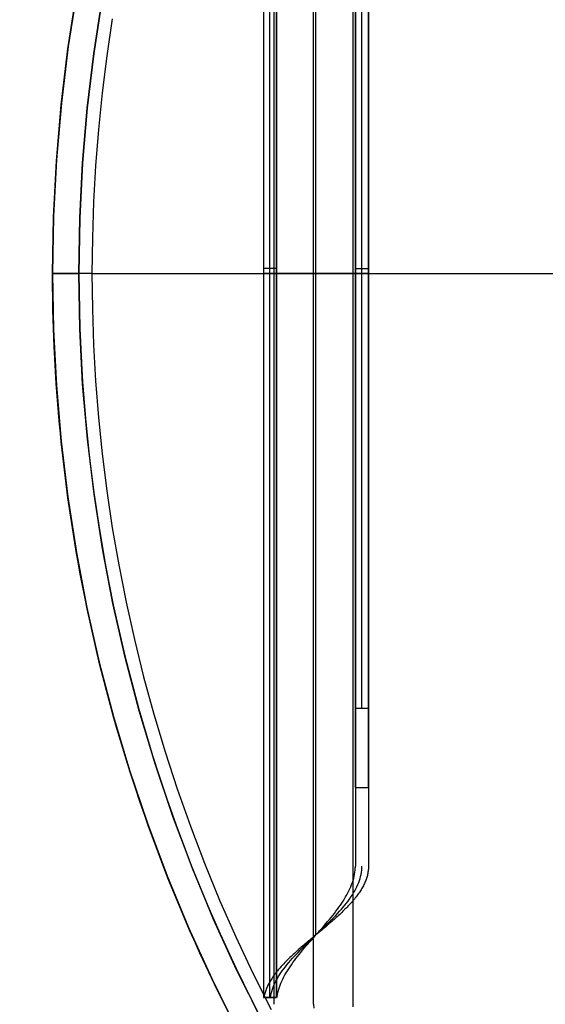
# Model space of a CAD drawing. Header units: millimetres. Extents: x -356 to 356, y -410 to 410.
# Tile 23 of 126: x -64 to -44, y -28 to 10. Entities that reach past the tile are written whole.
import ezdxf

# ---------------------------------------------------------------- set-up
doc = ezdxf.new("R2010")
doc.units = ezdxf.units.MM
doc.header["$MEASUREMENT"] = 0
doc.layers.add('1', color=7, linetype='Continuous')

msp = doc.modelspace()

# ---------------------------------------------------------------- linework, layer by layer
at = {"layer": '1', "color": 252}
for points in [[(-62.5, 0), (-62.464, 2.134), (-62.354, 4.265), (-62.172, 6.392), (-61.918, 8.51), (-61.591, 10.619), (-61.193, 12.716), (-60.723, 14.798), (-60.182, 16.862), (-59.572, 18.907), (-58.891, 20.93), (-58.142, 22.928), (-57.326, 24.9), (-56.442, 26.843), (-55.493, 28.754), (-54.479, 30.632)], [(-61.5, 0), (-61.464, 2.108), (-61.356, 4.213), (-61.175, 6.313), (-60.923, 8.406), (-60.599, 10.489), (-60.204, 12.56), (-59.738, 14.616), (-59.202, 16.655), (-58.596, 18.674), (-57.922, 20.671), (-57.179, 22.644), (-56.37, 24.591), (-55.494, 26.508), (-54.553, 28.394), (-53.548, 30.247)], [(-53.607, 30.142), (-54.605, 28.294), (-55.539, 26.413), (-56.408, 24.502), (-57.212, 22.562), (-57.949, 20.595), (-58.618, 18.605), (-59.219, 16.593), (-59.751, 14.561), (-60.214, 12.513), (-60.606, 10.449), (-60.927, 8.374), (-61.178, 6.289), (-61.357, 4.197), (-61.464, 2.1), (-61.5, 0)], [(-61.5, 0), (-61.464, 2.1), (-61.357, 4.197), (-61.178, 6.289), (-60.927, 8.374), (-60.606, 10.449), (-60.214, 12.513), (-59.751, 14.561), (-59.219, 16.593), (-58.618, 18.605), (-57.949, 20.595), (-57.212, 22.562), (-56.408, 24.502), (-55.539, 26.413), (-54.605, 28.294), (-53.607, 30.142)], [(-55.289, 29.143), (-56.266, 27.211), (-57.175, 25.245), (-58.015, 23.249), (-58.785, 21.225), (-59.485, 19.176), (-60.114, 17.104), (-60.671, 15.011), (-61.154, 12.9), (-61.564, 10.774), (-61.901, 8.635), (-62.163, 6.485), (-62.35, 4.328), (-62.462, 2.165), (-62.5, 0)], [(-62.5, 0), (-62.463, 2.143), (-62.353, 4.283), (-62.17, 6.418), (-61.913, 8.545), (-61.584, 10.663), (-61.182, 12.768), (-60.708, 14.858), (-60.163, 16.93), (-59.547, 18.983), (-58.862, 21.013), (-58.107, 23.019), (-57.283, 24.997), (-56.393, 26.947), (-55.436, 28.864)], [(-54.475, 27.935), (-54.475, -27.565)], [(-54.475, 27.935), (-54.475, -27.565)], [(-54.475, 27.935), (-54.475, -27.565)], [(-54.225, -27.565), (-54.225, 27.935)], [(-54.062, -27.823), (-54.062, 27.776)], [(-53.975, 27.935), (-53.975, -27.565)], [(-53.975, -27.565), (-53.975, 27.935)], [(-53.975, 27.935), (-53.975, -27.565)], [(-52.562, -27.823), (-52.562, 27.776)], [(-52.562, -27.823), (-52.562, 27.776)], [(-51.062, -27.823), (-51.062, 27.776)], [(-52.475, -25.18), (-52.475, 25.551)], [(-52.475, -25.18), (-52.475, 25.551)], [(-50.975, 22.935), (-50.975, -22.565)], [(-50.475, 22.935), (-50.475, -22.565)], [(-50.975, -19.565), (-50.975, 19.935)], [(-50.475, -19.565), (-50.475, 19.935)], [(-50.975, -16.565), (-50.975, 16.935)], [(-50.725, -16.565), (-50.725, 16.935)], [(-50.475, 16.935), (-50.475, -16.565)], [(-60.226, 9.686), (-60.436, 8.277), (-60.611, 6.875), (-60.753, 5.481), (-60.862, 4.095), (-60.939, 2.719), (-60.985, 1.354), (-61, 0), (-60.985, -1.354), (-60.939, -2.719), (-60.862, -4.095), (-60.753, -5.481), (-60.611, -6.875), (-60.436, -8.277), (-60.226, -9.686), (-59.982, -11.1), (-59.702, -12.518), (-59.386, -13.939), (-59.034, -15.362), (-58.645, -16.785), (-58.22, -18.207), (-57.756, -19.627), (-57.256, -21.043), (-56.717, -22.454), (-56.141, -23.858), (-55.527, -25.254), (-54.875, -26.641), (-54.185, -28.017)], [(-60.226, 9.686), (-60.436, 8.277), (-60.611, 6.875), (-60.753, 5.481), (-60.862, 4.095), (-60.939, 2.719), (-60.985, 1.354), (-61, 0), (-60.985, -1.354), (-60.939, -2.719), (-60.862, -4.095), (-60.753, -5.481), (-60.611, -6.875), (-60.436, -8.277), (-60.226, -9.686), (-59.982, -11.1), (-59.702, -12.518), (-59.386, -13.939), (-59.034, -15.362), (-58.645, -16.785), (-58.22, -18.207), (-57.756, -19.627), (-57.256, -21.043), (-56.717, -22.454), (-56.141, -23.858), (-55.527, -25.254), (-54.875, -26.641), (-54.185, -28.017)], [(-53.975, 0.185), (-54.475, 0.185)], [(-50.975, 0.185), (-50.475, 0.185)], [(-62.5, 0), (-62.464, -2.134), (-62.354, -4.265), (-62.172, -6.392), (-61.918, -8.51), (-61.591, -10.619), (-61.193, -12.716), (-60.723, -14.798), (-60.182, -16.862), (-59.572, -18.907), (-58.891, -20.93), (-58.142, -22.928), (-57.326, -24.9), (-56.442, -26.843), (-55.493, -28.754)], [(-55.518, -28.706), (-56.224, -27.296), (-56.892, -25.875), (-57.521, -24.445), (-58.112, -23.006), (-58.663, -21.56), (-59.177, -20.109), (-59.651, -18.655), (-60.087, -17.197), (-60.486, -15.739), (-60.846, -14.282), (-61.17, -12.826), (-61.457, -11.373), (-61.707, -9.924), (-61.922, -8.481), (-62.102, -7.045), (-62.247, -5.616), (-62.359, -4.196), (-62.438, -2.786), (-62.485, -1.387), (-62.5, 0)], [(-55.436, -28.864), (-56.393, -26.946), (-57.283, -24.997), (-58.107, -23.019), (-58.862, -21.013), (-59.547, -18.983), (-60.163, -16.93), (-60.708, -14.858), (-61.182, -12.768), (-61.584, -10.663), (-61.913, -8.545), (-62.17, -6.418), (-62.353, -4.283), (-62.463, -2.143), (-62.5, 0)], [(-62.5, 0), (-61.5, 0)], [(-61.5, 0), (-61.485, -1.365), (-61.439, -2.742), (-61.361, -4.129), (-61.251, -5.526), (-61.108, -6.932), (-60.931, -8.345), (-60.72, -9.765), (-60.473, -11.191), (-60.191, -12.62), (-59.873, -14.053), (-59.518, -15.487), (-59.126, -16.922), (-58.697, -18.356), (-58.23, -19.788), (-57.725, -21.215), (-57.182, -22.638), (-56.601, -24.054), (-55.982, -25.461), (-55.325, -26.86), (-54.629, -28.247)], [(-61.5, 0), (-61.464, -2.1), (-61.357, -4.197), (-61.178, -6.289), (-60.927, -8.374), (-60.606, -10.449), (-60.214, -12.513), (-59.751, -14.561), (-59.219, -16.593), (-58.618, -18.605), (-57.949, -20.595), (-57.212, -22.562), (-56.408, -24.502), (-55.539, -26.413), (-54.605, -28.294)], [(-54.553, -28.394), (-55.494, -26.508), (-56.37, -24.591), (-57.179, -22.644), (-57.922, -20.671), (-58.596, -18.674), (-59.202, -16.655), (-59.738, -14.616), (-60.204, -12.56), (-60.599, -10.489), (-60.923, -8.406), (-61.175, -6.313), (-61.356, -4.213), (-61.464, -2.108), (-61.5, 0)], [(-61, 0), (-28, 0)], [(-61, 0), (-28, 0)], [(-50.475, -16.565), (-50.975, -16.565)], [(-50.975, -19.565), (-50.475, -19.565)], [(-54.475, -27.565), (-53.975, -27.565)], [(-53.975, -27.565), (-54.475, -27.565)], [(-51.061, -27.924), (-51.062, -27.823)]]:
    msp.add_lwpolyline(points, dxfattribs=at)
at = {"layer": '1', "color": 252, "extrusion": (0, 1, 0)}
for points in [[(54.475, -529.777), (54.474, -529.708), (54.47, -529.639), (54.464, -529.57), (54.456, -529.501), (54.445, -529.433), (54.432, -529.365), (54.417, -529.298), (54.399, -529.231), (54.379, -529.165), (54.357, -529.1), (54.332, -529.035), (54.306, -528.972), (54.277, -528.909), (54.246, -528.847), (54.213, -528.787), (54.177, -528.727), (54.14, -528.669), (54.101, -528.612), (54.06, -528.557), (54.017, -528.503), (53.972, -528.45), (53.925, -528.4), (53.877, -528.35), (53.827, -528.303), (53.775, -528.257), (53.722, -528.213), (53.667, -528.171), (53.611, -528.131), (53.553, -528.092), (53.495, -528.056), (53.435, -528.022), (53.373, -527.99), (53.311, -527.96), (53.248, -527.932), (53.184, -527.907), (53.119, -527.883), (53.053, -527.862), (52.987, -527.843), (52.92, -527.827), (52.852, -527.813), (52.784, -527.801), (52.716, -527.791), (52.647, -527.784), (52.578, -527.779), (52.509, -527.777), (52.44, -527.777), (52.371, -527.779), (52.302, -527.784), (52.234, -527.791), (52.165, -527.801), (52.097, -527.813), (52.03, -527.827), (51.963, -527.843), (51.896, -527.862), (51.831, -527.883), (51.766, -527.907), (51.701, -527.932), (51.638, -527.96), (51.576, -527.99), (51.515, -528.022), (51.455, -528.056), (51.396, -528.092), (51.339, -528.131), (51.282, -528.171), (51.228, -528.213), (51.175, -528.257), (51.123, -528.303), (51.073, -528.35), (51.024, -528.4), (50.978, -528.45), (50.933, -528.503), (50.89, -528.557), (50.849, -528.612), (50.809, -528.669), (50.772, -528.727), (50.737, -528.787), (50.704, -528.847), (50.673, -528.909), (50.644, -528.972), (50.617, -529.035), (50.593, -529.1), (50.571, -529.165), (50.551, -529.231), (50.533, -529.298), (50.518, -529.365), (50.504, -529.433), (50.494, -529.501), (50.485, -529.57), (50.48, -529.639), (50.476, -529.708), (50.475, -529.777)], [(53.975, -529.777), (53.974, -529.725), (53.971, -529.673), (53.967, -529.622), (53.96, -529.57), (53.952, -529.519), (53.943, -529.468), (53.931, -529.418), (53.918, -529.368), (53.903, -529.318), (53.886, -529.269), (53.868, -529.221), (53.848, -529.173), (53.826, -529.126), (53.803, -529.08), (53.778, -529.034), (53.752, -528.99), (53.724, -528.946), (53.694, -528.903), (53.663, -528.862), (53.631, -528.821), (53.598, -528.782), (53.563, -528.744), (53.526, -528.707), (53.489, -528.671), (53.45, -528.637), (53.41, -528.604), (53.369, -528.572), (53.327, -528.542), (53.284, -528.513), (53.24, -528.486), (53.195, -528.461), (53.149, -528.437), (53.102, -528.414), (53.055, -528.393), (53.007, -528.374), (52.958, -528.357), (52.909, -528.341), (52.859, -528.327), (52.809, -528.314), (52.758, -528.304), (52.707, -528.295), (52.656, -528.288), (52.604, -528.282), (52.552, -528.279), (52.501, -528.277), (52.449, -528.277), (52.397, -528.279), (52.345, -528.282), (52.294, -528.288), (52.243, -528.295), (52.192, -528.304), (52.141, -528.314), (52.091, -528.327), (52.041, -528.341), (51.992, -528.357), (51.943, -528.374), (51.895, -528.393), (51.847, -528.414), (51.801, -528.437), (51.755, -528.461), (51.71, -528.486), (51.666, -528.513), (51.623, -528.542), (51.581, -528.572), (51.54, -528.604), (51.5, -528.637), (51.461, -528.671), (51.423, -528.707), (51.387, -528.744), (51.352, -528.782), (51.318, -528.821), (51.286, -528.862), (51.255, -528.903), (51.226, -528.946), (51.198, -528.99), (51.171, -529.034), (51.147, -529.08), (51.123, -529.126), (51.102, -529.173), (51.082, -529.221), (51.063, -529.269), (51.047, -529.318), (51.032, -529.368), (51.018, -529.418), (51.007, -529.468), (50.997, -529.519), (50.989, -529.57), (50.983, -529.622), (50.978, -529.673), (50.976, -529.725), (50.975, -529.777)], [(61, -42.419), (61.051, -42.418), (61.102, -42.416), (61.153, -42.411), (61.204, -42.405), (61.255, -42.397), (61.305, -42.388), (61.355, -42.377), (61.405, -42.364), (61.454, -42.349), (61.502, -42.333), (61.55, -42.315), (61.598, -42.295), (61.644, -42.274), (61.69, -42.251), (61.735, -42.227), (61.779, -42.201), (61.823, -42.173), (61.865, -42.145), (61.906, -42.114), (61.947, -42.083), (61.986, -42.05), (62.024, -42.015), (62.061, -41.98), (62.096, -41.943), (62.131, -41.905), (62.164, -41.866), (62.195, -41.826), (62.225, -41.784), (62.254, -41.742), (62.282, -41.699), (62.307, -41.654), (62.332, -41.609), (62.355, -41.563), (62.376, -41.517), (62.395, -41.469), (62.413, -41.422), (62.43, -41.373), (62.444, -41.324), (62.457, -41.274), (62.469, -41.224), (62.478, -41.174), (62.486, -41.123), (62.492, -41.073), (62.497, -41.022), (62.499, -40.97), (62.5, -40.919)], [(61, -41.419), (61.017, -41.419), (61.034, -41.418), (61.051, -41.417), (61.068, -41.415), (61.085, -41.412), (61.102, -41.409), (61.118, -41.405), (61.135, -41.401), (61.151, -41.396), (61.167, -41.39), (61.183, -41.384), (61.199, -41.378), (61.215, -41.371), (61.23, -41.363), (61.245, -41.355), (61.26, -41.346), (61.274, -41.337), (61.288, -41.328), (61.302, -41.318), (61.316, -41.307), (61.329, -41.296), (61.341, -41.285), (61.354, -41.273), (61.365, -41.26), (61.377, -41.248), (61.388, -41.235), (61.398, -41.221), (61.408, -41.208), (61.418, -41.193), (61.427, -41.179), (61.436, -41.164), (61.444, -41.149), (61.452, -41.134), (61.459, -41.118), (61.465, -41.103), (61.471, -41.087), (61.477, -41.07), (61.481, -41.054), (61.486, -41.038), (61.49, -41.021), (61.493, -41.004), (61.495, -40.987), (61.497, -40.97), (61.499, -40.953), (61.5, -40.936), (61.5, -40.919)], [(51.062, -530), (51.063, -530.052), (51.066, -530.104), (51.071, -530.156), (51.077, -530.208), (51.085, -530.259), (51.095, -530.31), (51.106, -530.361), (51.12, -530.411), (51.135, -530.461), (51.152, -530.51), (51.17, -530.559), (51.191, -530.607), (51.213, -530.654), (51.236, -530.701), (51.261, -530.746), (51.288, -530.791), (51.316, -530.835), (51.346, -530.877), (51.377, -530.919), (51.41, -530.96), (51.444, -530.999), (51.479, -531.037), (51.516, -531.074), (51.554, -531.11), (51.593, -531.144), (51.633, -531.177), (51.674, -531.209), (51.717, -531.239), (51.76, -531.268), (51.805, -531.295), (51.85, -531.32), (51.897, -531.344), (51.944, -531.366), (51.991, -531.387), (52.04, -531.406), (52.089, -531.423), (52.139, -531.439), (52.189, -531.453), (52.239, -531.465), (52.291, -531.475), (52.342, -531.484), (52.394, -531.49), (52.445, -531.495), (52.497, -531.499), (52.549, -531.5), (52.601, -531.499), (52.653, -531.497), (52.705, -531.493), (52.757, -531.487), (52.809, -531.48), (52.86, -531.47), (52.911, -531.459), (52.961, -531.446), (53.011, -531.431), (53.06, -531.415), (53.109, -531.397), (53.157, -531.377), (53.205, -531.355), (53.251, -531.332), (53.297, -531.308), (53.342, -531.281), (53.386, -531.253), (53.429, -531.224), (53.471, -531.193), (53.512, -531.161), (53.552, -531.127), (53.59, -531.092), (53.628, -531.056), (53.664, -531.018), (53.698, -530.98), (53.732, -530.94), (53.764, -530.898), (53.794, -530.856), (53.823, -530.813), (53.85, -530.769), (53.876, -530.724), (53.901, -530.678), (53.923, -530.631), (53.944, -530.583), (53.964, -530.535), (53.982, -530.486), (53.998, -530.436), (54.012, -530.386), (54.024, -530.336), (54.035, -530.285), (54.044, -530.233), (54.051, -530.182), (54.057, -530.13), (54.06, -530.078), (54.062, -530.026), (54.062, -529.974), (54.06, -529.922), (54.057, -529.87), (54.051, -529.818), (54.044, -529.767), (54.035, -529.715), (54.024, -529.664), (54.012, -529.614), (53.998, -529.564), (53.982, -529.514), (53.964, -529.465), (53.944, -529.417), (53.923, -529.369), (53.901, -529.322), (53.876, -529.276), (53.85, -529.231), (53.823, -529.187), (53.794, -529.144), (53.764, -529.102), (53.732, -529.06), (53.698, -529.02), (53.664, -528.982), (53.628, -528.944), (53.59, -528.908), (53.552, -528.873), (53.512, -528.839), (53.471, -528.807), (53.429, -528.776), (53.386, -528.747), (53.342, -528.719), (53.297, -528.692), (53.251, -528.668), (53.205, -528.645), (53.157, -528.623), (53.109, -528.603), (53.06, -528.585), (53.011, -528.569), (52.961, -528.554), (52.911, -528.541), (52.86, -528.53), (52.809, -528.52), (52.757, -528.513), (52.705, -528.507), (52.653, -528.503), (52.601, -528.501), (52.549, -528.5), (52.497, -528.501), (52.445, -528.505), (52.394, -528.51), (52.342, -528.516), (52.291, -528.525), (52.239, -528.535), (52.189, -528.547), (52.139, -528.561), (52.089, -528.577), (52.04, -528.594), (51.991, -528.613), (51.944, -528.634), (51.897, -528.656), (51.85, -528.68), (51.805, -528.705), (51.76, -528.732), (51.717, -528.761), (51.674, -528.791), (51.633, -528.823), (51.593, -528.856), (51.554, -528.89), (51.516, -528.926), (51.479, -528.963), (51.444, -529.001), (51.41, -529.04), (51.377, -529.081), (51.346, -529.123), (51.316, -529.165), (51.288, -529.209), (51.261, -529.254), (51.236, -529.299), (51.213, -529.346), (51.191, -529.393), (51.17, -529.441), (51.152, -529.49), (51.135, -529.539), (51.12, -529.589), (51.106, -529.639), (51.095, -529.69), (51.085, -529.741), (51.077, -529.792), (51.071, -529.844), (51.066, -529.896), (51.063, -529.948), (51.062, -530)], [(50.475, -529.777), (50.975, -529.777)], [(50.614, -529.043), (51.079, -529.227)], [(51.012, -528.412), (51.378, -528.753)], [(51.614, -527.971), (51.83, -528.423)], [(52.336, -527.781), (52.371, -528.28)], [(53.077, -527.87), (52.927, -528.346)], [(53.735, -528.223), (53.42, -528.612)], [(54.216, -528.793), (53.781, -529.039)], [(54.456, -529.5), (54.464, -529.569), (54.47, -529.638), (54.474, -529.707), (54.475, -529.777)], [(53.96, -529.569), (54.456, -529.5)], [(53.975, -529.777), (53.974, -529.725), (53.971, -529.673), (53.967, -529.621), (53.96, -529.569)], [(54.062, -530), (54.061, -529.948), (54.059, -529.897), (54.054, -529.845), (54.048, -529.794), (54.04, -529.742), (54.03, -529.692), (54.019, -529.641), (54.006, -529.591), (53.991, -529.541), (53.974, -529.492), (53.956, -529.444), (53.935, -529.396), (53.914, -529.349), (53.891, -529.303), (53.866, -529.257), (53.839, -529.213), (53.811, -529.169), (53.782, -529.127), (53.751, -529.085), (53.719, -529.045), (53.685, -529.005), (53.65, -528.967), (53.614, -528.93), (53.576, -528.895), (53.538, -528.86), (53.498, -528.827), (53.457, -528.796), (53.414, -528.766), (53.371, -528.737), (53.327, -528.71), (53.282, -528.684), (53.236, -528.66), (53.19, -528.638), (53.142, -528.617), (53.094, -528.597), (53.046, -528.58), (52.996, -528.564), (52.946, -528.55), (52.896, -528.538), (52.845, -528.527), (52.794, -528.518), (52.743, -528.511), (52.692, -528.506), (52.64, -528.502), (52.588, -528.5), (52.536, -528.5), (52.485, -528.502), (52.433, -528.506), (52.382, -528.511), (52.33, -528.518), (52.279, -528.527), (52.229, -528.538), (52.178, -528.55), (52.128, -528.564), (52.079, -528.58), (52.03, -528.597), (51.982, -528.617), (51.935, -528.638), (51.888, -528.66), (51.842, -528.684), (51.797, -528.71), (51.753, -528.737), (51.71, -528.766), (51.668, -528.796), (51.627, -528.827), (51.587, -528.86), (51.548, -528.895), (51.511, -528.93), (51.475, -528.967), (51.44, -529.005), (51.406, -529.045), (51.374, -529.085), (51.343, -529.127), (51.313, -529.169), (51.285, -529.213), (51.259, -529.257), (51.234, -529.303), (51.211, -529.349), (51.189, -529.396), (51.169, -529.444), (51.151, -529.492), (51.134, -529.541), (51.119, -529.591), (51.106, -529.641), (51.094, -529.692), (51.085, -529.742), (51.077, -529.794), (51.07, -529.845), (51.066, -529.897), (51.063, -529.948), (51.062, -530)]]:
    msp.add_lwpolyline(points, dxfattribs=at)
at = {"layer": '1', "color": 252, "extrusion": (1, 0, 0)}
for points in [[(0.185, -603.277), (0.185, -529.777)], [(0.185, -603.277), (0.185, -529.777)], [(0.185, -535.777), (0.185, -529.777)], [(0.185, -535.777), (0.185, -529.777)], [(0, -24.419), (0, -40.919)], [(0, -24.419), (0, -40.919)], [(-22.565, -529.777), (-16.565, -535.777)], [(-22.565, -529.777), (-16.565, -535.777)], [(-22.565, -529.777), (-16.565, -535.777)], [(-27.565, -529.777), (-27.565, -603.277)], [(-27.565, -603.277), (-27.565, -529.534)], [(-27.565, -603.277), (-27.565, -529.777)]]:
    msp.add_lwpolyline(points, dxfattribs=at)
at = {"layer": '1', "color": 252, "extrusion": (-0.116707, -0.06831, 0.990814)}
for points in [[(-0.871, -455.333), (-0.871, -73.759)], [(0.129, -455.333), (0.129, -73.759)], [(0.129, -455.333), (0.129, -73.759)], [(1.129, -455.333), (1.129, -73.759)]]:
    msp.add_lwpolyline(points, dxfattribs=at)
at = {"layer": '1', "color": 80}
msp.add_lwpolyline([(-52.562, -27.823), (-52.56, -27.975)], dxfattribs=at)
at = {"layer": '1', "color": 252}
for points in [[(-50.475, -22.565, -529.777), (-50.475, -22.604, -529.73), (-50.477, -22.643, -529.683), (-50.48, -22.682, -529.636), (-50.484, -22.721, -529.589), (-50.489, -22.76, -529.543), (-50.495, -22.799, -529.496), (-50.502, -22.838, -529.45), (-50.51, -22.877, -529.403), (-50.519, -22.916, -529.357), (-50.53, -22.955, -529.312), (-50.541, -22.994, -529.266), (-50.554, -23.033, -529.221), (-50.567, -23.072, -529.176), (-50.582, -23.112, -529.131), (-50.597, -23.151, -529.087), (-50.614, -23.19, -529.043), (-50.632, -23.229, -529), (-50.65, -23.268, -528.957), (-50.67, -23.307, -528.914), (-50.691, -23.346, -528.872), (-50.713, -23.385, -528.831), (-50.735, -23.424, -528.79), (-50.759, -23.463, -528.749), (-50.784, -23.502, -528.709), (-50.809, -23.541, -528.67), (-50.836, -23.58, -528.631), (-50.863, -23.619, -528.593), (-50.891, -23.658, -528.555), (-50.92, -23.697, -528.519), (-50.95, -23.737, -528.482), (-50.981, -23.776, -528.447), (-51.012, -23.815, -528.412), (-51.045, -23.854, -528.378), (-51.078, -23.893, -528.345), (-51.112, -23.932, -528.313), (-51.147, -23.971, -528.281), (-51.182, -24.01, -528.251), (-51.218, -24.049, -528.221), (-51.255, -24.088, -528.192), (-51.293, -24.127, -528.163), (-51.331, -24.166, -528.136), (-51.37, -24.205, -528.11), (-51.409, -24.244, -528.084), (-51.449, -24.283, -528.06), (-51.49, -24.322, -528.036), (-51.531, -24.362, -528.013), (-51.572, -24.401, -527.992), (-51.614, -24.44, -527.971), (-51.657, -24.479, -527.951), (-51.7, -24.518, -527.933), (-51.744, -24.557, -527.915), (-51.787, -24.596, -527.899), (-51.832, -24.635, -527.883), (-51.876, -24.674, -527.868), (-51.921, -24.713, -527.855), (-51.966, -24.752, -527.842), (-52.012, -24.791, -527.831), (-52.058, -24.83, -527.821), (-52.104, -24.869, -527.811), (-52.15, -24.908, -527.803), (-52.196, -24.947, -527.796), (-52.243, -24.987, -527.79), (-52.29, -25.026, -527.785), (-52.336, -25.065, -527.781), (-52.383, -25.104, -527.779), (-52.43, -25.143, -527.777), (-52.477, -25.182, -527.777), (-52.524, -25.221, -527.777), (-52.571, -25.26, -527.779), (-52.618, -25.299, -527.782), (-52.664, -25.338, -527.786), (-52.711, -25.377, -527.791), (-52.757, -25.416, -527.797), (-52.804, -25.455, -527.804), (-52.85, -25.494, -527.812), (-52.896, -25.533, -527.822), (-52.942, -25.572, -527.832), (-52.987, -25.612, -527.843), (-53.032, -25.651, -527.856), (-53.077, -25.69, -527.87), (-53.122, -25.729, -527.884), (-53.166, -25.768, -527.9), (-53.21, -25.807, -527.917), (-53.253, -25.846, -527.935), (-53.296, -25.885, -527.953), (-53.339, -25.924, -527.973), (-53.381, -25.963, -527.994), (-53.423, -26.002, -528.016), (-53.464, -26.041, -528.038), (-53.504, -26.08, -528.062), (-53.544, -26.119, -528.087), (-53.583, -26.158, -528.112), (-53.622, -26.197, -528.139), (-53.66, -26.237, -528.166), (-53.698, -26.276, -528.194), (-53.735, -26.315, -528.223), (-53.771, -26.354, -528.253), (-53.806, -26.393, -528.284), (-53.841, -26.432, -528.316), (-53.875, -26.471, -528.348), (-53.908, -26.51, -528.382), (-53.94, -26.549, -528.416), (-53.972, -26.588, -528.45), (-54.002, -26.627, -528.486), (-54.032, -26.666, -528.522), (-54.061, -26.705, -528.559), (-54.089, -26.744, -528.596), (-54.117, -26.783, -528.635), (-54.143, -26.822, -528.673), (-54.168, -26.862, -528.713), (-54.193, -26.901, -528.753), (-54.216, -26.94, -528.793), (-54.239, -26.979, -528.835), (-54.261, -27.018, -528.876), (-54.281, -27.057, -528.918), (-54.301, -27.096, -528.961), (-54.319, -27.135, -529.004), (-54.337, -27.174, -529.047), (-54.354, -27.213, -529.091), (-54.369, -27.252, -529.136), (-54.384, -27.291, -529.18), (-54.397, -27.33, -529.225), (-54.41, -27.369, -529.27), (-54.421, -27.408, -529.316), (-54.431, -27.447, -529.362), (-54.44, -27.487, -529.408), (-54.449, -27.526, -529.454), (-54.456, -27.565, -529.5)], [(-54.208, -27.565, -529.535), (-54.195, -27.487, -529.454), (-54.178, -27.408, -529.374), (-54.157, -27.33, -529.294), (-54.132, -27.252, -529.216), (-54.104, -27.174, -529.139), (-54.073, -27.096, -529.063), (-54.037, -27.018, -528.989), (-53.999, -26.94, -528.916), (-53.957, -26.862, -528.846), (-53.911, -26.783, -528.777), (-53.863, -26.705, -528.711), (-53.811, -26.627, -528.647), (-53.757, -26.549, -528.586), (-53.7, -26.471, -528.527), (-53.64, -26.393, -528.471), (-53.577, -26.315, -528.417), (-53.512, -26.237, -528.367), (-53.445, -26.158, -528.32), (-53.375, -26.08, -528.276), (-53.304, -26.002, -528.236), (-53.231, -25.924, -528.199), (-53.156, -25.846, -528.165), (-53.08, -25.768, -528.135), (-53.002, -25.69, -528.108), (-52.923, -25.612, -528.085), (-52.843, -25.533, -528.066), (-52.763, -25.455, -528.051), (-52.681, -25.377, -528.039), (-52.6, -25.299, -528.031), (-52.518, -25.221, -528.027), (-52.436, -25.143, -528.027), (-52.354, -25.065, -528.031), (-52.272, -24.987, -528.038), (-52.191, -24.908, -528.05), (-52.11, -24.83, -528.065), (-52.03, -24.752, -528.084), (-51.951, -24.674, -528.107), (-51.873, -24.596, -528.133), (-51.797, -24.518, -528.163), (-51.722, -24.44, -528.197), (-51.649, -24.362, -528.234), (-51.577, -24.283, -528.274), (-51.508, -24.205, -528.318), (-51.44, -24.127, -528.365), (-51.375, -24.049, -528.415), (-51.313, -23.971, -528.468), (-51.253, -23.893, -528.524), (-51.195, -23.815, -528.583), (-51.141, -23.737, -528.644), (-51.089, -23.658, -528.708), (-51.04, -23.58, -528.774), (-50.995, -23.502, -528.843), (-50.953, -23.424, -528.913), (-50.914, -23.346, -528.985), (-50.879, -23.268, -529.059), (-50.847, -23.19, -529.135), (-50.818, -23.112, -529.212), (-50.794, -23.033, -529.29), (-50.773, -22.955, -529.37), (-50.756, -22.877, -529.45), (-50.742, -22.799, -529.531), (-50.733, -22.721, -529.613), (-50.727, -22.643, -529.695), (-50.725, -22.565, -529.777)], [(-53.96, -27.565, -529.569), (-53.955, -27.526, -529.535), (-53.949, -27.487, -529.5), (-53.942, -27.447, -529.466), (-53.934, -27.408, -529.432), (-53.915, -27.33, -529.365), (-53.893, -27.252, -529.298), (-53.868, -27.174, -529.233), (-53.839, -27.096, -529.17), (-53.808, -27.018, -529.108), (-53.774, -26.94, -529.047), (-53.736, -26.861, -528.988), (-53.697, -26.783, -528.93), (-53.654, -26.705, -528.875), (-53.609, -26.627, -528.821), (-53.562, -26.549, -528.769), (-53.513, -26.471, -528.719), (-53.461, -26.393, -528.672), (-53.407, -26.314, -528.626), (-53.352, -26.236, -528.583), (-53.295, -26.158, -528.543), (-53.236, -26.08, -528.505), (-53.175, -26.002, -528.469), (-53.114, -25.924, -528.436), (-53.05, -25.846, -528.406), (-52.986, -25.768, -528.379), (-52.92, -25.689, -528.355), (-52.854, -25.611, -528.334), (-52.787, -25.533, -528.316), (-52.718, -25.455, -528.301), (-52.65, -25.377, -528.29), (-52.58, -25.299, -528.282), (-52.511, -25.221, -528.278), (-52.476, -25.181, -528.277), (-52.441, -25.142, -528.277), (-52.406, -25.103, -528.278), (-52.371, -25.064, -528.28), (-52.336, -25.025, -528.283), (-52.301, -24.986, -528.287), (-52.266, -24.947, -528.292), (-52.231, -24.908, -528.297), (-52.163, -24.83, -528.311), (-52.096, -24.752, -528.329), (-52.029, -24.674, -528.349), (-51.964, -24.596, -528.373), (-51.899, -24.517, -528.4), (-51.837, -24.439, -528.431), (-51.775, -24.361, -528.463), (-51.715, -24.283, -528.499), (-51.657, -24.205, -528.538), (-51.6, -24.127, -528.579), (-51.545, -24.049, -528.622), (-51.492, -23.971, -528.668), (-51.441, -23.893, -528.716), (-51.392, -23.814, -528.767), (-51.345, -23.736, -528.819), (-51.301, -23.658, -528.873), (-51.259, -23.58, -528.929), (-51.219, -23.502, -528.987), (-51.182, -23.424, -529.047), (-51.148, -23.346, -529.107), (-51.116, -23.268, -529.17), (-51.088, -23.19, -529.233), (-51.062, -23.111, -529.298), (-51.039, -23.033, -529.364), (-51.02, -22.955, -529.431), (-51.004, -22.877, -529.499), (-50.991, -22.799, -529.568), (-50.982, -22.721, -529.637), (-50.979, -22.682, -529.672), (-50.977, -22.643, -529.706), (-50.975, -22.604, -529.741), (-50.975, -22.565, -529.777)]]:
    msp.add_polyline3d(points, dxfattribs=at)

doc.saveas('drawing.dxf')
